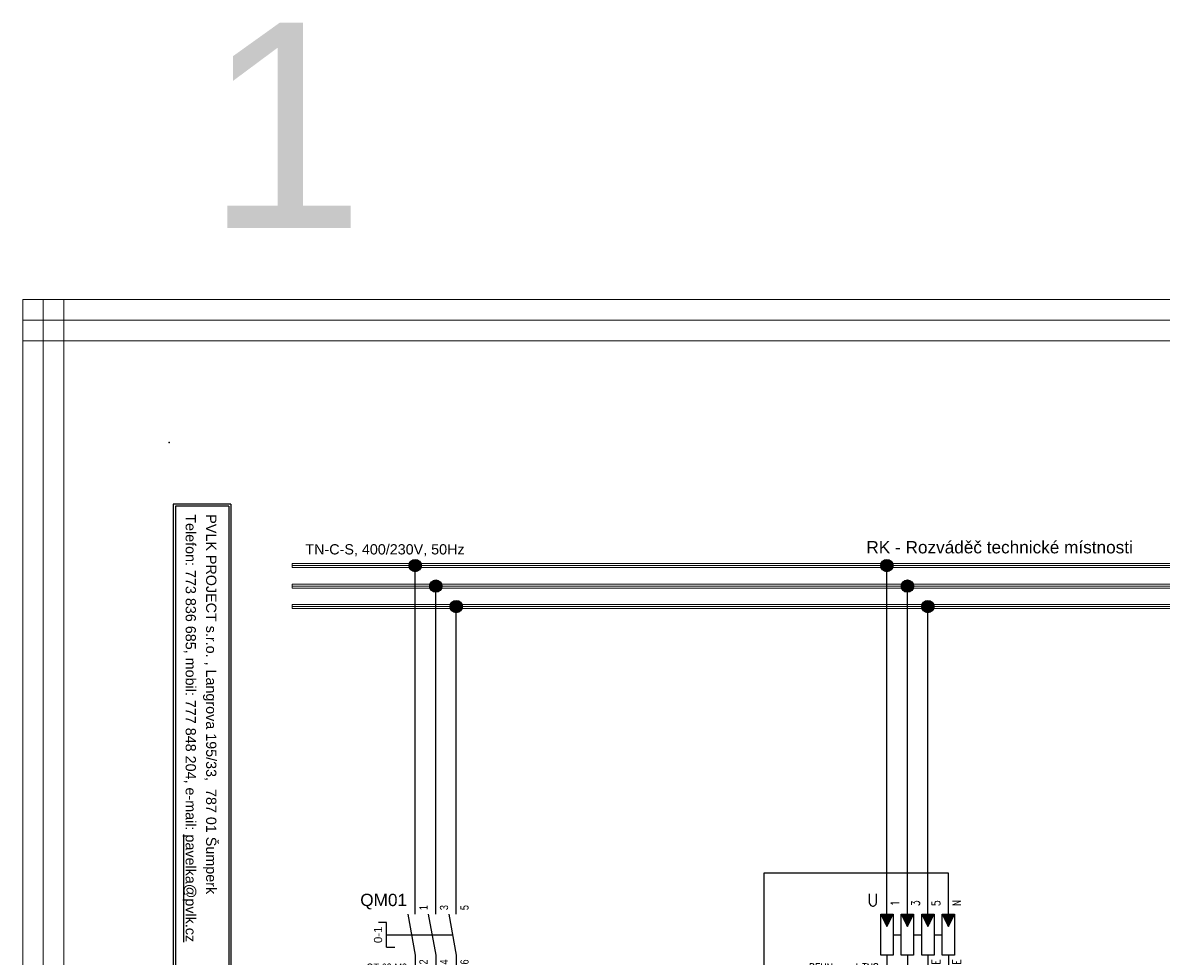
# Model space of a CAD drawing. Extents: x -9616 to -6735, y 5485 to 6008.
# Tile 2 of 15: x -9616 to -9338, y 5780 to 6007. Entities that reach past the tile are written whole.
import ezdxf
from ezdxf.enums import TextEntityAlignment as Align

# ---------------------------------------------------------------- set-up
doc = ezdxf.new("R2010")
doc.units = 0
doc.header["$MEASUREMENT"] = 0
for name, color, linetype in [('1-KRESBA', 7, 'Continuous'), ('__10-Popisy', 220, 'Continuous'), ('__Bílá', 7, 'Continuous'), ('__Oranžová', 30, 'Continuous'), ('__Vínová 220', 220, 'Continuous'), ('__Černá 250', 7, 'Continuous')]:
    doc.layers.add(name, color=color, linetype=linetype)
doc.styles.add('Arial', font='arial.ttf')
doc.styles.add('GREEKC', font='greekc', dxfattribs={"width": 0.8, "height": 1.3})
doc.styles.add('ROMANC', font='romanc', dxfattribs={"height": 2})
doc.styles.add('ROMAND', font='romand', dxfattribs={"width": 0.8, "height": 2})
doc.styles.add('ROMANT', font='romant', dxfattribs={"height": 3})

# ---------------------------------------------------------------- blocks, each defined once
blk = doc.blocks.new('BLK_Razítko_malé_pro_rozváděče')
at = {"layer": '__Bílá'}
for p, q in [((15, -405), (15, -419)), ((15, -405), (294, -405)), ((15.5, -405.5), (15.5, -418.5)), ((15.5, -405.5), (194.5, -405.5)), ((15, -419), (294, -419)), ((15.5, -418.5), (194.5, -418.5))]:
    blk.add_line(p, q, dxfattribs=at)
blk.add_point((0, -420), dxfattribs=at)
at = {"layer": '__Bílá', "style": 'Arial'}
for s, p in [('PVLK PROJECT s.r.o. , Langrova 195/33,  787 01 Šumperk', (17.5, -411)), ('Telefon: 773 836 685, mobil: 777 848 204, e-mail: %%Upavelka@pvlk.cz', (17.5, -416))]:
    blk.add_text(s, height=2.5, dxfattribs=at).set_placement(p)
at = {"layer": '__Vínová 220', "style": 'Arial'}
blk.add_attdef('ČÍSLO', text='', height=4, dxfattribs=at).set_placement((290, -416), align=Align.RIGHT)
blk = doc.blocks.new('L0001A02')
at = {"linetype": 'Continuous'}
h = blk.add_hatch(color=256, dxfattribs=at)
edge = h.paths.add_edge_path()
edge.add_arc((0, 0), 1.5, 0, 360)
blk.add_circle((0, 0), 1.5)
blk = doc.blocks.new('L0001A01')
h = blk.add_hatch(color=256)
edge = h.paths.add_edge_path()
edge.add_arc((0, 0), 1, 0, 360)
blk.add_circle((0, 0), 1)
blk = doc.blocks.new('*X18')
at = {"color": 0, "linetype": 'Continuous'}
for p, q in [((280.5, 4323), (278.5, 4325)), ((278.57, 4324.85), (278.72, 4325)), ((278.65, 4324.7), (278.95, 4325)), ((278.72, 4324.55), (279.17, 4325)), ((280.43, 4322.85), (278.72, 4324.56)), ((280.58, 4323.15), (278.73, 4325)), ((278.8, 4324.4), (279.39, 4325)), ((278.87, 4324.25), (279.62, 4325)), ((278.95, 4324.1), (279.84, 4325)), ((280.65, 4323.3), (278.95, 4325)), ((280.35, 4322.7), (278.95, 4324.11)), ((279.02, 4323.95), (280.07, 4325)), ((279.1, 4323.8), (280.29, 4325)), ((279.17, 4323.66), (280.52, 4325)), ((280.28, 4322.55), (279.17, 4323.66)), ((280.73, 4323.45), (279.18, 4325)), ((279.25, 4323.51), (280.74, 4325)), ((279.32, 4323.36), (280.97, 4325)), ((280.2, 4322.4), (279.39, 4323.21)), ((279.4, 4323.21), (281.19, 4325)), ((280.8, 4323.6), (279.4, 4325)), ((279.47, 4323.06), (281.42, 4325)), ((279.55, 4322.91), (281.36, 4324.72)), ((279.62, 4322.76), (281.14, 4324.27)), ((280.13, 4322.25), (279.62, 4322.76)), ((280.88, 4323.75), (279.63, 4325)), ((279.7, 4322.61), (280.91, 4323.82)), ((279.77, 4322.46), (280.69, 4323.37)), ((280.95, 4323.9), (279.85, 4325)), ((279.85, 4322.31), (280.46, 4322.92)), ((281.03, 4324.05), (280.08, 4325)), ((281.1, 4324.2), (280.3, 4325)), ((281.17, 4324.35), (280.52, 4325)), ((281.25, 4324.5), (280.75, 4325)), ((281.32, 4324.65), (280.97, 4325)), ((281.4, 4324.8), (281.2, 4325)), ((281.47, 4324.95), (281.42, 4325)), ((280.05, 4322.1), (279.84, 4322.31)), ((279.92, 4322.16), (280.24, 4322.48)), ((280, 4322.01), (280.01, 4322.03))]:
    blk.add_line(p, q, dxfattribs=at)
blk = doc.blocks.new('TNS')
for p, q in [((0, -5), (0, 0)), ((5, -5), (5, 0)), ((10, -5), (10, 0)), ((15, -5), (15, 0)), ((-1.5, -5), (1.5, -5)), ((-1.5, -15), (-1.5, -5)), ((-1.5, -5), (0, -8)), ((0, -8), (1.5, -5)), ((1.5, -5), (1.5, -15)), ((3.5, -15), (3.5, -5)), ((3.5, -5), (5, -8)), ((3.5, -5), (6.5, -5)), ((5, -8), (6.5, -5)), ((6.5, -5), (6.5, -15)), ((8.5, -5), (10, -8)), ((8.5, -5), (11.5, -5)), ((8.5, -15), (8.5, -5)), ((10, -8), (11.5, -5)), ((11.5, -5), (11.5, -15)), ((13.5, -5), (16.5, -5)), ((13.5, -5), (15, -8)), ((13.5, -15), (13.5, -5)), ((15, -8), (16.5, -5)), ((16.5, -5), (16.5, -15)), ((1.5, -10), (3.5, -10)), ((6.5, -10), (8.5, -10)), ((11.5, -10), (13.5, -10)), ((1.5, -15), (-1.5, -15)), ((0, -15), (0, -20)), ((6.5, -15), (3.5, -15)), ((5, -15), (5, -20)), ((11.5, -15), (8.5, -15)), ((10, -15), (10, -20)), ((16.5, -15), (13.5, -15)), ((15, -15), (15, -25)), ((0, -20), (15, -20))]:
    blk.add_line(p, q)
for name, p in [('*X18', (-280, -4330)), ('*X18', (-275, -4330)), ('*X18', (-270, -4330)), ('*X18', (-265, -4330)), ('L0001A01', (5, -20)), ('L0001A01', (10, -20)), ('L0001A01', (15, -20))]:
    blk.add_blockref(name, p)
at = {"style": 'ROMAND', "width": 0.8}
blk.add_text('In=20kA(8/20)', height=2, dxfattribs=at).set_placement((-24.48, -30.37))
at = {"oblique": 10, "width": 0.8}
for s, style, p in [('m', 'GREEKC', (-3.63, -30.37)), ('s', 'ROMANC', (-2.13, -30.37))]:
    blk.add_text(s, height=2, dxfattribs=dict(at, style=style)).set_placement(p, align=Align.RIGHT)
at = {"style": 'ROMANT'}
blk.add_attdef('POPIS', text='', height=3, dxfattribs=at).set_placement((-2, -3), align=Align.RIGHT)
at = {"style": 'ROMAND', "width": 0.8}
for tag, p in [('L1', (3, -3)), ('L2', (8, -3)), ('L3', (13, -3)), ('N1', (18, -3))]:
    blk.add_attdef(tag, p, '', height=2, rotation=90, dxfattribs=at)
for tag, p in [('E', (13, -16)), ('PE', (18, -16))]:
    blk.add_attdef(tag, text='', height=2, rotation=90, dxfattribs=at).set_placement(p, align=Align.RIGHT)
for tag, p in [('TYP', (-2, -19)), ('OBJ', (-2, -23)), ('TŘÍDA', (-2.13, -26.87)), ('IMAX', (-2.13, -34.87)), ('TA', (-2.13, -38.87)), ('UP', (-2.13, -42.87))]:
    blk.add_attdef(tag, text='', height=2, dxfattribs=at).set_placement(p, align=Align.RIGHT)
blk = doc.blocks.new('RT-M3-WL')
for p, q in [((0, 5), (0, 10)), ((5, 5), (5, 10)), ((10, 5), (10, 10)), ((-7, 3), (-9, 3)), ((-7, -3), (-7, 3)), ((-1.82, 5), (0, -5)), ((3.18, 5), (5, -5)), ((8.18, 5), (10, -5)), ((-7, 0), (9.09, 0)), ((-7, -3), (-5, -3)), ((0, -5), (0, -10)), ((5, -5), (5, -10)), ((10, -5), (10, -10))]:
    blk.add_line(p, q)
at = {"style": 'Arial'}
blk.add_text('0-1', height=2, rotation=90, dxfattribs=at).set_placement((-8.08, 0), align=Align.CENTER)
blk.add_attdef('POPIS', text='', height=3, dxfattribs=at).set_placement((-2, 7), align=Align.RIGHT)
at = {"style": 'Arial', "width": 0.8}
for tag, p in [('NO1', (3, 6)), ('NO2', (8, 6)), ('NO3', (13, 6))]:
    blk.add_attdef(tag, p, '', height=2, rotation=90, dxfattribs=at)
for tag, p in [('TYP', (-2, -9)), ('AC21A(PROUD)', (-2, -13)), ('AC23A(VÝKON)', (-2, -17)), ('DOPLŇ1', (-2, -21)), ('DOPLŇ2', (-2, -25)), ('DOPLŇ3', (-2, -29))]:
    blk.add_attdef(tag, text='', height=2, dxfattribs=at).set_placement(p, align=Align.RIGHT)
for tag, p in [('CO1', (3, -6)), ('CO2', (8, -6)), ('CO3', (13, -6))]:
    blk.add_attdef(tag, text='', height=2, rotation=90, dxfattribs=at).set_placement(p, align=Align.RIGHT)

msp = doc.modelspace()

# ---------------------------------------------------------------- linework, layer by layer
at = {"layer": '1-KRESBA'}
for p, q in [((-9520, 5795), (-9520, 5875)), ((-9405, 5795), (-9405, 5875)), ((-9515, 5795), (-9515, 5870)), ((-9400, 5795), (-9400, 5870)), ((-9510, 5795), (-9510, 5865)), ((-9395, 5795), (-9395, 5865)), ((-9390, 5800), (-9435, 5800)), ((-9435, 5800), (-9435, 5700)), ((-9390, 5795), (-9390, 5800))]:
    msp.add_line(p, q, dxfattribs=at)
at = {"layer": '__Oranžová', "lineweight": 0}
for p, q in [((-9550, 5875.5), (-9550, 5875)), ((-9550, 5875.5), (-9195, 5875.5)), ((-9550, 5874.5), (-9550, 5875)), ((-9550, 5875), (-9195, 5875)), ((-9550, 5874.5), (-9195, 5874.5)), ((-9550, 5870.5), (-9550, 5870)), ((-9550, 5870.5), (-9195, 5870.5)), ((-9550, 5869.5), (-9550, 5870)), ((-9550, 5870), (-9195, 5870)), ((-9550, 5869.5), (-9195, 5869.5)), ((-9550, 5865.5), (-9550, 5865)), ((-9550, 5865.5), (-9195, 5865.5)), ((-9550, 5864.5), (-9550, 5865)), ((-9550, 5865), (-9195, 5865)), ((-9550, 5864.5), (-9195, 5864.5))]:
    msp.add_line(p, q, dxfattribs=at)
at = {"layer": '__Vínová 220', "lineweight": 0}
for p, q in [((-9615.71, 5939.82), (-9615.71, 5934.82)), ((-9615.71, 5939.82), (-9119.31, 5939.82)), ((-9615.71, 5573.74), (-9615.71, 5939.82)), ((-9615.71, 5939.82), (-9610.71, 5939.82)), ((-9610.71, 5573.74), (-9610.71, 5939.82)), ((-9605.71, 5939.82), (-9610.71, 5939.82)), ((-9605.71, 5573.74), (-9605.71, 5939.82)), ((-9615.71, 5929.82), (-9615.71, 5934.82)), ((-9615.71, 5934.82), (-9119.31, 5934.82)), ((-9615.71, 5929.82), (-9119.31, 5929.82))]:
    msp.add_line(p, q, dxfattribs=at)

# ---------------------------------------------------------------- block references
at = {"layer": '1-KRESBA', "rotation": 270}
msp.add_blockref('BLK_Razítko_malé_pro_rozváděče', (-9160, 5905), dxfattribs=at)
at = {"layer": '1-KRESBA'}
for p in [(-9520, 5875), (-9405, 5875), (-9515, 5870), (-9400, 5870), (-9510, 5865), (-9395, 5865)]:
    msp.add_blockref('L0001A02', p, dxfattribs=at)
at = {"layer": '__Černá 250', "color": 7}
for name, p, values in [('RT-M3-WL', (-9520, 5785), {'POPIS': 'QM01', 'TYP': 'OT 63 M3', 'AC21A(PROUD)': '63A/440V/AC21A', 'AC23A(VÝKON)': '18,5kW/440V/AC23A', 'DOPLŇ1': 'UZAMYKATELNÝ', 'DOPLŇ2': 'ABB', 'CO1': '2', 'NO1': '1', 'CO2': '4', 'NO2': '3', 'CO3': '6', 'NO3': '5'}), ('TNS', (-9405, 5795), {'POPIS': 'U', 'TYP': 'DEHNguard TNS', 'OBJ': '900 530', 'TŘÍDA': 'TŘÍDA C (typ 2)', 'IMAX': 'Imax=40kA', 'TA': 'tA<25ns', 'UP': 'Up<1,25kV', 'L1': '1', 'L2': '3', 'L3': '5', 'E': 'E', 'N1': 'N', 'PE': 'PE'})]:
    msp.add_blockref(name, p, dxfattribs=at).add_auto_attribs(values)

# ---------------------------------------------------------------- texts
at = {"layer": '__10-Popisy', "style": 'Arial'}
msp.add_text('1', height=50, dxfattribs=at).set_placement((-9571.15, 5957.31))
at = {"layer": '__Bílá', "insert": (-9409.99, 5877.93), "char_height": 3, "attachment_point": 7, "style": 'Arial'}
msp.add_mtext('RK - Rozváděč technické místnosti', dxfattribs=at)
at = {"layer": '__Oranžová', "lineweight": 0, "style": 'Arial'}
msp.add_text('TN-C-S, 400/230V, 50Hz', height=2.5, dxfattribs=at).set_placement((-9546.79, 5877.71))

doc.saveas('drawing.dxf')
